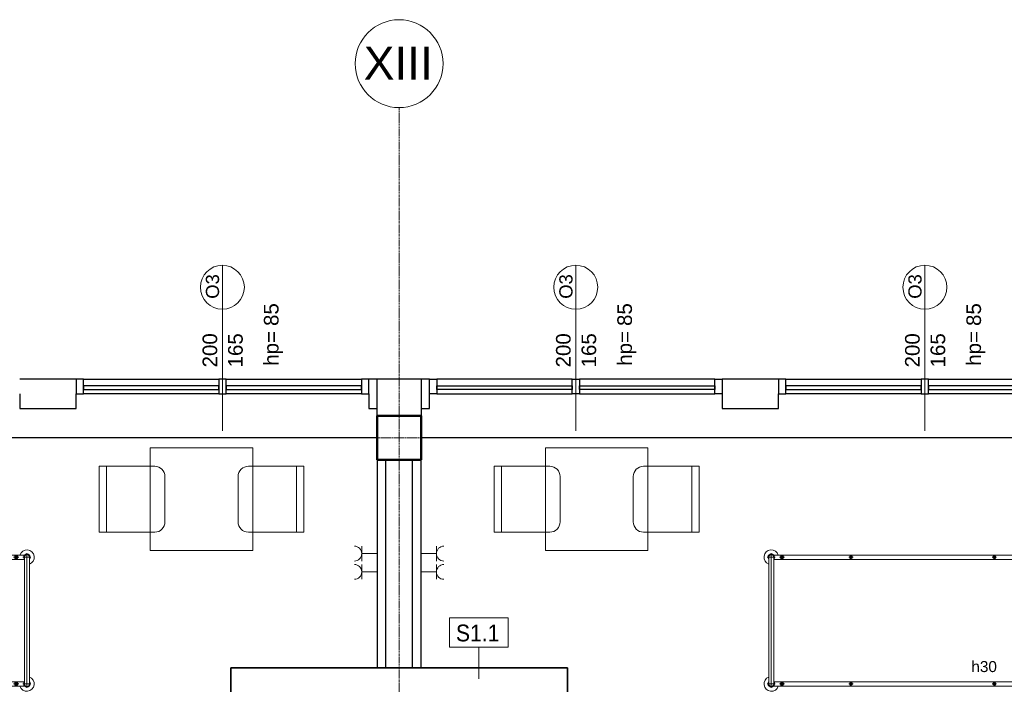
# Model space of a CAD drawing. Header units: millimetres. Extents: x -2286 to 43533, y -13832 to 14981.
# Tile 39 of 77: x 6291 to 13019, y 10444 to 14981. Entities that reach past the tile are written whole.
import ezdxf

# ---------------------------------------------------------------- set-up
doc = ezdxf.new("R2010")
doc.units = ezdxf.units.MM
doc.linetypes.add('Oś', pattern=[22.225, 12.7, -3.175, 3.175, -3.175])
for name, color, linetype, lineweight in [('A-ANNO-NOTE', 131, 'Continuous', 18), ('A-GLAZ', 151, 'Continuous', 25), ('A-GLAZ-IDEN', 152, 'Continuous', 18), ('A-WALL', 113, 'Continuous', 25), ('A-WALL-IDEN', 211, 'Continuous', 18), ('E-ELEC-EQPM', 71, 'Continuous', 18), ('I-FURN', 30, 'Continuous', 18), ('S-COLS', 52, 'Continuous', 25), ('S-GRID', 1, 'Continuous', 18), ('S-GRID-IDEN', 1, 'Continuous', 18)]:
    doc.layers.add(name, color=color, linetype=linetype, lineweight=lineweight)
doc.styles.add('Arial_1', font='arial.ttf', dxfattribs={"height": 75})
doc.styles.add('Arial_2', font='arial.ttf', dxfattribs={"height": 225})
doc.styles.add('Arial_5', font='arial.ttf', dxfattribs={"height": 100})
doc.styles.add('Arial_6', font='arial.ttf', dxfattribs={"width": 0.9, "height": 115})
doc.styles.add('Arial_8', font='arial.ttf', dxfattribs={"height": 2})
doc.styles.add('Arial_9', font='arial.ttf', dxfattribs={"height": 90})

# ---------------------------------------------------------------- blocks, each defined once
blk = doc.blocks.new('M_Concrete-Square-Column - 300 x 300mm-1161001-4_piętro II PT - projektowany')
at = {"layer": 'S-COLS', "lineweight": 50}
for p, q in [((150, 150), (-150, 150)), ((-150, 150), (-150, -150)), ((150, -150), (150, 150)), ((-150, -150), (150, -150))]:
    blk.add_line(p, q, dxfattribs=at)
blk = doc.blocks.new('łóżko 195x90 typ FAMED _102039_ - łóżko 195x90 typ FAMED _102039_-832813-4_piętro II PT - projektowany')
at = {"layer": 'I-FURN'}
for p, q in [((-459.8, 1047.5), (459.7, 1047.5)), ((-447.5, 1031), (-447.5, -1026.1)), ((-432.5, 1020.2), (-432.5, 1074.7)), ((-432.5, 1064.5), (432.5, 1064.5)), ((-432.5, 1030.5), (432.5, 1030.5)), ((-417.5, -1025.5), (-417.5, 1031)), ((417.5, -1026.1), (417.5, 1030.5)), ((432.5, 1020.2), (432.5, 1074.7)), ((447.5, 1031), (447.5, -1026.1)), ((-450, 966), (-415, 966)), ((-432.5, 948.5), (-432.5, 983.5)), ((450, 966), (415, 966)), ((432.5, 948.5), (432.5, 983.5)), ((-447.5, 481.9), (-417.5, 481.9)), ((-432.5, 496.9), (-432.5, 466.9)), ((447.5, 481.9), (417.5, 481.9)), ((432.5, 496.9), (432.5, 466.9)), ((-447.5, -498.1), (-417.5, -498.1)), ((-432.5, -483.1), (-432.5, -513.1)), ((447.5, -498.1), (417.5, -498.1)), ((432.5, -483.1), (432.5, -513.1)), ((-450, -969.3), (-415, -969.3)), ((-432.5, -951.8), (-432.5, -986.8)), ((450, -969.3), (415, -969.3)), ((432.5, -951.8), (432.5, -986.8)), ((459.7, -1042.5), (-459.8, -1042.5)), ((-432.5, -1015.3), (-432.5, -1069.8)), ((-432.5, -1025.5), (432.5, -1025.5)), ((-432.5, -1059.5), (432.5, -1059.5)), ((432.5, -1015.3), (432.5, -1069.8))]:
    blk.add_line(p, q, dxfattribs=at)
for centre, radius in [((-432.5, 966), 12.5), ((-432.5, 966), 8), ((432.5, 966), 12.5), ((432.5, 966), 8), ((-432.5, 481.9), 10), ((432.5, 481.9), 10), ((-432.5, -498.1), 10), ((432.5, -498.1), 10), ((-432.5, -969.3), 12.5), ((-432.5, -969.3), 8), ((432.5, -969.3), 12.5), ((432.5, -969.3), 8)]:
    blk.add_circle(centre, radius, dxfattribs=at)
for centre, radius, start, end in [((-432.5, 1047.5), 50, 19.87687, 252.5424), ((432.5, 1047.5), 50, 287.4576, 160.12313), ((-432.5, 1047.5), 22.3, 49.8221, 312.38874), ((-432.5, 1047.5), 19.3, 62.02067, 297.97933), ((-432.5, 1047.5), 17, 90, 270), ((432.5, 1047.5), 22.2, 229.8221, 130.1779), ((432.5, 1047.5), 19.2, 242.02067, 117.97933), ((432.5, 1047.5), 17, 270, 90), ((-432.5, -1042.5), 50, 107.4576, 340.12313), ((432.5, -1042.5), 50, 199.87687, 72.5424), ((-432.5, -1042.5), 22.2, 49.8221, 310.1779), ((-432.5, -1042.5), 19.3, 62.02067, 297.97933), ((-432.5, -1042.5), 17, 90, 270), ((432.5, -1042.5), 22.2, 229.8221, 130.1779), ((432.5, -1042.5), 19.2, 242.02067, 117.97933), ((432.5, -1042.5), 17, 270, 90)]:
    blk.add_arc(centre, radius, start, end, dxfattribs=at)
blk = doc.blocks.new('łóżko 195x90 typ FAMED _102039_ - łóżko 195x90 typ FAMED _102039_-1233017-4_piętro II PT - projektowany')
at = {"layer": 'I-FURN'}
for p, q in [((459.7, 1042.5), (-459.8, 1042.5)), ((-447.5, -1031), (-447.5, 1026.1)), ((-432.5, 1015.3), (-432.5, 1069.8)), ((-432.5, 1059.5), (432.5, 1059.5)), ((-432.5, 1025.5), (432.5, 1025.5)), ((-417.5, 1025.5), (-417.5, -1031)), ((417.5, 1026.1), (417.5, -1030.5)), ((432.5, 1015.3), (432.5, 1069.8)), ((447.5, -1031), (447.5, 1026.1)), ((-450, 969.3), (-415, 969.3)), ((-432.5, 951.8), (-432.5, 986.8)), ((450, 969.3), (415, 969.3)), ((432.5, 951.8), (432.5, 986.8)), ((-447.5, 498.1), (-417.5, 498.1)), ((-432.5, 483.1), (-432.5, 513.1)), ((447.5, 498.1), (417.5, 498.1)), ((432.5, 483.1), (432.5, 513.1)), ((-432.5, -496.9), (-432.5, -466.9)), ((432.5, -496.9), (432.5, -466.9)), ((-447.5, -481.9), (-417.5, -481.9)), ((447.5, -481.9), (417.5, -481.9)), ((-450, -966), (-415, -966)), ((-432.5, -948.5), (-432.5, -983.5)), ((450, -966), (415, -966)), ((432.5, -948.5), (432.5, -983.5)), ((-459.8, -1047.5), (459.7, -1047.5)), ((-432.5, -1020.2), (-432.5, -1074.7)), ((-432.5, -1030.5), (432.5, -1030.5)), ((-432.5, -1064.5), (432.5, -1064.5)), ((432.5, -1020.2), (432.5, -1074.7))]:
    blk.add_line(p, q, dxfattribs=at)
for centre, radius in [((-432.5, 969.3), 12.5), ((-432.5, 969.3), 8), ((432.5, 969.3), 12.5), ((432.5, 969.3), 8), ((-432.5, 498.1), 10), ((432.5, 498.1), 10), ((-432.5, -481.9), 10), ((432.5, -481.9), 10), ((-432.5, -966), 12.5), ((-432.5, -966), 8), ((432.5, -966), 12.5), ((432.5, -966), 8)]:
    blk.add_circle(centre, radius, dxfattribs=at)
for centre, radius, start, end in [((-432.5, 1042.5), 50, 19.87687, 252.5424), ((432.5, 1042.5), 50, 287.4576, 160.12313), ((-432.5, 1042.5), 22.2, 49.8221, 310.1779), ((-432.5, 1042.5), 19.3, 62.02067, 297.97933), ((-432.5, 1042.5), 17, 90, 270), ((432.5, 1042.5), 22.2, 229.8221, 130.1779), ((432.5, 1042.5), 19.2, 242.02067, 117.97933), ((432.5, 1042.5), 17, 270, 90), ((-432.5, -1047.5), 50, 107.4576, 340.12313), ((432.5, -1047.5), 50, 199.87687, 72.5424), ((-432.5, -1047.5), 22.3, 47.61126, 310.1779), ((-432.5, -1047.5), 19.3, 62.02067, 297.97933), ((-432.5, -1047.5), 17, 90, 270), ((432.5, -1047.5), 22.2, 229.8221, 130.1779), ((432.5, -1047.5), 19.2, 242.02067, 117.97933), ((432.5, -1047.5), 17, 270, 90)]:
    blk.add_arc(centre, radius, start, end, dxfattribs=at)
blk = doc.blocks.new('krzesło - krzesło-823058-4_piętro II PT - projektowany')
at = {"layer": 'I-FURN'}
for p, q in [((-225, 225), (-225, -155)), ((225, 225), (-225, 225)), ((225, -155), (225, 225)), ((225, 175), (-225, 175)), ((-155, -225), (155, -225))]:
    blk.add_line(p, q, dxfattribs=at)
for centre, start, end in [((-155, -155), 180, 270), ((155, -155), 270, 0)]:
    blk.add_arc(centre, 70, start, end, dxfattribs=at)
blk = doc.blocks.new('Blat - Blat-1285693-4_piętro II PT - projektowany')
at = {"layer": 'I-FURN'}
for p, q in [((0, 700), (0, 0)), ((700, 700), (0, 700)), ((700, 0), (700, 700)), ((0, 0), (700, 0))]:
    blk.add_line(p, q, dxfattribs=at)
blk = doc.blocks.new('krzesło - krzesło-1270919-4_piętro II PT - projektowany')
at = {"layer": 'I-FURN'}
for p, q in [((-155, 225), (155, 225)), ((-225, -225), (-225, 155)), ((225, 155), (225, -225)), ((225, -175), (-225, -175)), ((225, -225), (-225, -225))]:
    blk.add_line(p, q, dxfattribs=at)
for centre, start, end in [((-155, 155), 90, 180), ((155, 155), 360, 90)]:
    blk.add_arc(centre, 70, start, end, dxfattribs=at)
blk = doc.blocks.new('Blat - Blat-1285996-4_piętro II PT - projektowany')
at = {"layer": 'I-FURN'}
for p, q in [((0, 0), (700, 0)), ((0, -700), (0, 0)), ((700, 0), (700, -700)), ((700, -700), (0, -700))]:
    blk.add_line(p, q, dxfattribs=at)
blk = doc.blocks.new('Aluminum_Exterior_Window_-_Double - 200 x 165 cm-1494223-4_piętro II PT - projektowany')
at = {"layer": 'A-GLAZ'}
for p, q in [((-1371.6, -126.6), (-1321.6, -126.6)), ((-1371.6, -226.6), (-1371.6, -126.6)), ((-1321.6, -126.6), (-1321.6, -226.6)), ((-396.6, -126.6), (-1321.6, -126.6)), ((-396.6, -126.6), (-346.6, -126.6)), ((-396.6, -226.6), (-396.6, -126.6)), ((-346.6, -126.6), (-346.6, -226.6)), ((578.4, -126.6), (-346.6, -126.6)), ((578.4, -126.6), (628.4, -126.6)), ((578.4, -226.6), (578.4, -126.6)), ((628.4, -126.6), (628.4, -226.6)), ((-1321.6, -156.7), (-396.6, -156.7)), ((-1321.6, -182.1), (-1321.6, -156.7)), ((-396.6, -182.1), (-1321.6, -182.1)), ((-396.6, -156.7), (-396.6, -182.1)), ((-346.6, -156.7), (578.4, -156.7)), ((-346.6, -182.1), (-346.6, -156.7)), ((578.4, -182.1), (-346.6, -182.1)), ((578.4, -156.7), (578.4, -182.1)), ((-1321.6, -226.6), (-1371.6, -226.6)), ((-1321.6, -226.6), (-396.6, -226.6)), ((-346.6, -226.6), (-396.6, -226.6)), ((-346.6, -226.6), (578.4, -226.6)), ((628.4, -226.6), (578.4, -226.6))]:
    blk.add_line(p, q, dxfattribs=at)
blk = doc.blocks.new('Aluminum_Exterior_Window_-_Double - 200 x 165 cm-1494222-4_piętro II PT - projektowany')
at = {"layer": 'A-GLAZ'}
for p, q in [((-1321.6, 226.6), (-1371.6, 226.6)), ((-1371.6, 226.6), (-1371.6, 126.6)), ((-1321.6, 126.6), (-1321.6, 226.6)), ((-1321.6, 226.6), (-396.6, 226.6)), ((-346.6, 226.6), (-396.6, 226.6)), ((-396.6, 226.6), (-396.6, 126.6)), ((-346.6, 126.6), (-346.6, 226.6)), ((-346.6, 226.6), (578.4, 226.6)), ((628.4, 226.6), (578.4, 226.6)), ((578.4, 226.6), (578.4, 126.6)), ((628.4, 126.6), (628.4, 226.6)), ((-396.6, 182.1), (-1321.6, 182.1)), ((-1321.6, 182.1), (-1321.6, 156.7)), ((-1321.6, 156.7), (-396.6, 156.7)), ((-396.6, 156.7), (-396.6, 182.1)), ((578.4, 182.1), (-346.6, 182.1)), ((-346.6, 182.1), (-346.6, 156.7)), ((-346.6, 156.7), (578.4, 156.7)), ((578.4, 156.7), (578.4, 182.1)), ((-1371.6, 126.6), (-1321.6, 126.6)), ((-396.6, 126.6), (-1321.6, 126.6)), ((-396.6, 126.6), (-346.6, 126.6)), ((578.4, 126.6), (-346.6, 126.6)), ((578.4, 126.6), (628.4, 126.6))]:
    blk.add_line(p, q, dxfattribs=at)
blk = doc.blocks.new('gniazdo elektryczne wielokrotne - 30-1492415-4_piętro II PT - projektowany')
at = {"layer": 'E-ELEC-EQPM'}
for p, q in [((125, -135), (125, -30)), ((250, -135), (250, -30)), ((175.8, -135), (74.2, -135)), ((300.8, -135), (199.2, -135))]:
    blk.add_line(p, q, dxfattribs=at)
for centre in [(125, -185.8), (250, -185.8)]:
    blk.add_arc(centre, 50.8, 360, 180, dxfattribs=at)
blk = doc.blocks.new('gniazdo elektryczne wielokrotne - 30-1454880-4_piętro II PT - projektowany')
at = {"layer": 'E-ELEC-EQPM'}
for p, q in [((175.8, 135), (74.2, 135)), ((125, 135), (125, 30)), ((300.8, 135), (199.2, 135)), ((250, 135), (250, 30))]:
    blk.add_line(p, q, dxfattribs=at)
for centre in [(125, 185.8), (250, 185.8)]:
    blk.add_arc(centre, 50.8, 180, 0, dxfattribs=at)
blk = doc.blocks.new('Grid - SY Osi Okrag-386115-4_piętro II PT - projektowany')
at = {"layer": 'S-GRID-IDEN'}
blk.add_circle((0, 0), 6, dxfattribs=at)
blk = doc.blocks.new('ET sciana_AT7 - 10mm-838066-4_piętro II PT - projektowany')
at = {"layer": 'A-WALL-IDEN'}
for p, q in [((-4, 1.96875), (4, 1.96875)), ((-4, -2.03125), (-4, 1.96875)), ((4, 1.96875), (4, -2.03125)), ((-4, -2.03125), (4, -2.03125))]:
    blk.add_line(p, q, dxfattribs=at)
blk = doc.blocks.new('Okno_PG_typ 100 - --862235-4_piętro II PT - projektowany')
at = {"layer": 'A-GLAZ-IDEN'}
blk.add_line((0, -18.95), (0, 3.68), dxfattribs=at)
blk.add_circle((0, 0.68), 3, dxfattribs=at)
at = {"layer": 'A-GLAZ-IDEN', "insert": (5.67, -10.04), "char_height": 2, "width": 5.8523, "attachment_point": 1, "rotation": 90, "style": 'Arial_8'}
blk.add_mtext('hp=', dxfattribs=at)

msp = doc.modelspace()

# ---------------------------------------------------------------- linework, layer by layer
at = {"layer": 'A-WALL'}
for p, q in [((6675.8, 12526.2), (6290.8, 12526.2)), ((9090.8, 12526.2), (8675.8, 12526.2)), ((8733.3, 12276.2), (8733.3, 12526.2)), ((9033.3, 12526.2), (9033.3, 12276.2)), ((11475.8, 12526.2), (11090.8, 12526.2)), ((6290.8, 12426.2), (6290.8, 12326.2)), ((6675.8, 12326.2), (6675.8, 12426.2)), ((8675.8, 12426.2), (8675.8, 12326.2)), ((9090.8, 12326.2), (9090.8, 12426.2)), ((11090.8, 12426.2), (11090.8, 12326.2)), ((11475.8, 12326.2), (11475.8, 12426.2)), ((6290.8, 12326.2), (6675.8, 12326.2)), ((8675.8, 12326.2), (8733.3, 12326.2)), ((9033.3, 12326.2), (9090.8, 12326.2)), ((11090.8, 12326.2), (11475.8, 12326.2)), ((8733.3, 12126.2), (4233.3, 12126.2)), ((13533.3, 12126.2), (9033.3, 12126.2)), ((8733.3, 11976.2), (8733.3, 10556.2)), ((8793.3, 10556.2), (8793.3, 11976.2)), ((8973.3, 11976.2), (8973.3, 10556.2)), ((9033.3, 10556.2), (9033.3, 11976.2))]:
    msp.add_line(p, q, dxfattribs=at)
at = {"layer": 'A-WALL', "color": 7, "lineweight": 35}
for p, q in [((10033.3, 10556.2), (7733.3, 10556.2)), ((7733.3, 10556.2), (7733.3, 10249.2)), ((10033.3, 9819.3), (10033.3, 10556.2))]:
    msp.add_line(p, q, dxfattribs=at)
at = {"layer": 'A-WALL-IDEN'}
msp.add_line((9427.8, 10481.2), (9427.8, 10698.1), dxfattribs=at)
at = {"layer": 'S-GRID', "linetype": 'Oś'}
for p, q in [((8883.3, -13832), (8883.3, 14381.2)), ((29623.7, 12126.2), (-1686.2, 12126.2))]:
    msp.add_line(p, q, dxfattribs=at)

# ---------------------------------------------------------------- block references
at = {"layer": 'A-GLAZ'}
for p in [(8047.4, 12299.7), (12847.4, 12299.7)]:
    msp.add_blockref('Aluminum_Exterior_Window_-_Double - 200 x 165 cm-1494222-4_piętro II PT - projektowany', p, dxfattribs=at)
at = {"layer": 'A-GLAZ', "rotation": 180}
msp.add_blockref('Aluminum_Exterior_Window_-_Double - 200 x 165 cm-1494223-4_piętro II PT - projektowany', (9719.2, 12299.7), dxfattribs=at)
at = {"layer": 'A-GLAZ-IDEN', "xscale": 49.99999999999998, "yscale": 49.99999999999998, "zscale": 49.99999999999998}
for p in [(7675.8, 13120.7), (10090.8, 13120.7), (12475.8, 13120.7)]:
    msp.add_blockref('Okno_PG_typ 100 - --862235-4_piętro II PT - projektowany', p, dxfattribs=at)
at = {"layer": 'A-WALL-IDEN', "xscale": 49.99999999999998, "yscale": 49.99999999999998, "zscale": 49.99999999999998}
msp.add_blockref('ET sciana_AT7 - 10mm-838066-4_piętro II PT - projektowany', (9427.8, 10799.7), dxfattribs=at)
at = {"layer": 'E-ELEC-EQPM'}
for name, p, rotation in [('gniazdo elektryczne wielokrotne - 30-1492415-4_piętro II PT - projektowany', (8763.3, 11461.2), 269.9999999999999), ('gniazdo elektryczne wielokrotne - 30-1454880-4_piętro II PT - projektowany', (9003.3, 11461.2), 270.0000000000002)]:
    msp.add_blockref(name, p, dxfattribs=dict(at, rotation=rotation))
at = {"layer": 'I-FURN'}
for name, p, rotation in [('Blat - Blat-1285693-4_piętro II PT - projektowany', (7883.3, 11357.3), 89.99999999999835), ('Blat - Blat-1285996-4_piętro II PT - projektowany', (9883.3, 11357.3), 90.00000000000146), ('krzesło - krzesło-823058-4_piętro II PT - projektowany', (7058.3, 11707.3), 89.9999999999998), ('krzesło - krzesło-1270919-4_piętro II PT - projektowany', (8008.3, 11707.3), 89.9999999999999), ('krzesło - krzesło-823058-4_piętro II PT - projektowany', (9758.3, 11707.3), 89.99999999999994), ('krzesło - krzesło-1270919-4_piętro II PT - projektowany', (10708.3, 11707.3), 90.00000000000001), ('łóżko 195x90 typ FAMED _102039_ - łóżko 195x90 typ FAMED _102039_-1233017-4_piętro II PT - projektowany', (5297.7, 10878.7), 269.9999999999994), ('łóżko 195x90 typ FAMED _102039_ - łóżko 195x90 typ FAMED _102039_-832813-4_piętro II PT - projektowany', (12468.8, 10878.7), 270.0000000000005)]:
    msp.add_blockref(name, p, dxfattribs=dict(at, rotation=rotation))
at = {"layer": 'S-COLS', "lineweight": 18, "rotation": 270.0000000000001}
msp.add_blockref('M_Concrete-Square-Column - 300 x 300mm-1161001-4_piętro II PT - projektowany', (8883.3, 12126.2), dxfattribs=at)
at = {"layer": 'S-GRID-IDEN', "xscale": 49.99999999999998, "yscale": 49.99999999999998, "zscale": 49.99999999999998}
msp.add_blockref('Grid - SY Osi Okrag-386115-4_piętro II PT - projektowany', (8883.3, 14681.2), dxfattribs=at)

# ---------------------------------------------------------------- texts
at = {"layer": 'A-ANNO-NOTE', "insert": (12793.3, 10602.2), "char_height": 75, "width": 216.456, "attachment_point": 1, "style": 'Arial_1'}
msp.add_mtext('h30', dxfattribs=at)
at = {"layer": 'A-GLAZ-IDEN', "attachment_point": 1, "rotation": 90}
for s, insert, char_height, width, style in [('O3', (7563, 13075.9), 90, 200.422, 'Arial_9'), ('O3', (9978, 13075.9), 90, 200.422, 'Arial_9'), ('O3', (12363, 13075.9), 90, 200.422, 'Arial_9'), ('85', (7959.4, 12890.2), 100, 192.405, 'Arial_5'), ('85', (10374.4, 12890.2), 100, 192.405, 'Arial_5'), ('85', (12759.4, 12890.2), 100, 192.405, 'Arial_5'), ('200', (7540.3, 12607.3), 100, 288.607, 'Arial_5'), ('165', (7714.7, 12607.3), 100, 288.607, 'Arial_5'), ('200', (9955.3, 12607.3), 100, 288.607, 'Arial_5'), ('165', (10129.7, 12607.3), 100, 288.607, 'Arial_5'), ('200', (12340.3, 12607.3), 100, 288.607, 'Arial_5'), ('165', (12514.7, 12607.3), 100, 288.607, 'Arial_5')]:
    msp.add_mtext(s, dxfattribs=dict(at, insert=insert, char_height=char_height, width=width, style=style))
at = {"layer": 'A-WALL-IDEN', "insert": (9271.5, 10851.5), "char_height": 115, "width": 357.152, "attachment_point": 1, "style": 'Arial_6'}
msp.add_mtext('S1.1', dxfattribs=at)
at = {"layer": 'S-GRID-IDEN', "insert": (8641.7, 14797.5), "char_height": 225, "width": 581.223, "attachment_point": 1, "style": 'Arial_2'}
msp.add_mtext('XIII', dxfattribs=at)

doc.saveas('drawing.dxf')
